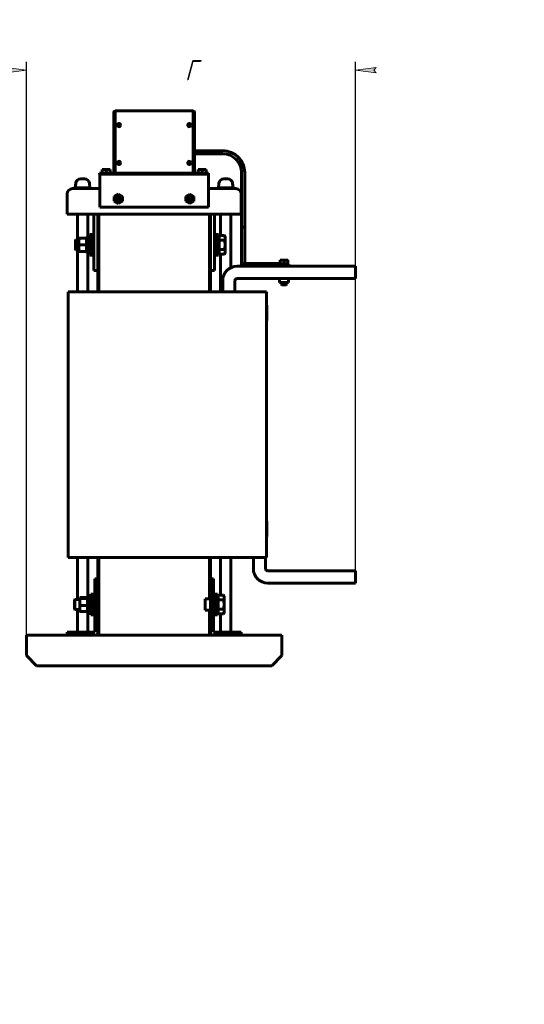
# Model space of a CAD drawing. Header units: millimetres. Extents: x 0 to 297, y 0 to 420.
# Tile 6 of 7: x 174 to 297, y 0 to 241. Entities that reach past the tile are written whole.
import ezdxf

# ---------------------------------------------------------------- set-up
doc = ezdxf.new("R2010")
doc.units = ezdxf.units.MM
doc.linetypes.add('K5LT_BASIC', pattern=[0])
doc.linetypes.add('K5LT_THIN', pattern=[0])
doc.layers.add('Системный слой', color=7, linetype='Continuous')
doc.styles.add('KDIMTEXTSTYLE', font='GOST_AU.SHX', dxfattribs={"width": 0.96, "oblique": 15, "height": 5})
doc.dimstyles.new('KDIMSTYLE (0.25)', dxfattribs={"dimtxt": 5, "dimasz": 1, "dimexe": 2, "dimexo": 0, "dimgap": 1, "dimtad": 1, "dimlfac": 4, "dimtxsty": 'KDIMTEXTSTYLE', "dimsah": 1, "dimcen": 0, "dimdle": 1, "dimadec": 0, "dimazin": 0, "dimtfac": 0.667, "dimtmove": 0, "dimatfit": 3, "dimfxl": 1, "dimtvp": 1, "dimtolj": 1, "dimtzin": 0, "dimarcsym": 0})

# ---------------------------------------------------------------- blocks, each defined once
blk = doc.blocks.new('U57')
at = {"layer": 'Системный слой', "color": 150, "linetype": 'K5LT_BASIC', "lineweight": 60, "true_color": 0x0080ff}
for p, q in [((222.24, 199.58), (222.59, 199.66)), ((222.59, 199.66), (222.6, 199.66)), ((222.6, 199.66), (222.62, 199.67)), ((222.62, 199.67), (222.65, 199.67)), ((222.65, 199.67), (222.72, 199.68)), ((222.72, 199.68), (222.85, 199.7)), ((222.85, 199.7), (223.06, 199.71)), ((223.06, 199.71), (223.07, 199.71)), ((223.07, 199.71), (223.09, 199.71)), ((223.09, 199.71), (223.11, 199.71)), ((223.11, 199.71), (223.17, 199.7)), ((223.17, 199.7), (223.29, 199.7)), ((223.29, 199.7), (223.3, 199.7)), ((223.3, 199.7), (223.31, 199.7)), ((223.31, 199.7), (223.32, 199.69)), ((223.32, 199.69), (223.34, 199.69)), ((223.34, 199.69), (223.38, 199.69)), ((223.38, 199.69), (223.45, 199.68)), ((223.45, 199.68), (223.54, 199.66)), ((223.54, 199.66), (223.55, 199.66)), ((223.55, 199.66), (223.56, 199.66)), ((223.56, 199.66), (223.58, 199.65)), ((223.58, 199.65), (223.63, 199.64)), ((223.63, 199.64), (223.72, 199.62)), ((223.72, 199.62), (223.88, 199.58))]:
    blk.add_line(p, q, dxfattribs=at)
blk = doc.blocks.new('U58')
at = {"layer": 'Системный слой', "color": 150, "linetype": 'K5LT_BASIC', "lineweight": 60, "true_color": 0x0080ff}
for p, q in [((224, 202), (223.57, 202)), ((224.43, 202), (224, 202))]:
    blk.add_line(p, q, dxfattribs=at)
blk = doc.blocks.new('U59')
at = {"layer": 'Системный слой', "color": 150, "linetype": 'K5LT_BASIC', "lineweight": 60, "true_color": 0x0080ff}
for p, q in [((222.2, 199.75), (224, 199.75)), ((224, 199.75), (225.8, 199.75))]:
    blk.add_line(p, q, dxfattribs=at)
blk = doc.blocks.new('U60')
at = {"layer": 'Системный слой', "color": 150, "linetype": 'K5LT_BASIC', "lineweight": 60, "true_color": 0x0080ff}
for p, q in [((224.12, 199.58), (224.66, 199.69)), ((224.66, 199.69), (225.21, 199.69)), ((225.21, 199.69), (225.76, 199.58))]:
    blk.add_line(p, q, dxfattribs=at)
blk = doc.blocks.new('U61')
at = {"layer": 'Системный слой', "color": 150, "linetype": 'K5LT_BASIC', "lineweight": 60, "true_color": 0x0080ff}
for p, q in [((191.5, 100.33), (191.5, 95.53)), ((191.5, 95.53), (191.5, 95.33))]:
    blk.add_line(p, q, dxfattribs=at)
blk = doc.blocks.new('U62')
at = {"layer": 'Системный слой', "color": 150, "linetype": 'K5LT_BASIC', "lineweight": 60, "true_color": 0x0080ff}
for p, q in [((191, 100.33), (191, 95.53)), ((191, 95.53), (191, 95.33))]:
    blk.add_line(p, q, dxfattribs=at)
blk = doc.blocks.new('U63')
at = {"layer": 'Системный слой', "color": 150, "linetype": 'K5LT_BASIC', "lineweight": 60, "true_color": 0x0080ff}
for p, q in [((191.75, 193.33), (185.25, 193.33)), ((227.75, 193.33), (221.25, 193.33))]:
    blk.add_line(p, q, dxfattribs=at)
blk = doc.blocks.new('U64')
at = {"layer": 'Системный слой', "color": 150, "linetype": 'K5LT_BASIC', "lineweight": 60, "true_color": 0x0080ff}
for p, q in [((186.5, 199.58), (193.25, 199.58)), ((219.75, 199.58), (226.5, 199.58))]:
    blk.add_line(p, q, dxfattribs=at)
blk = doc.blocks.new('U65')
at = {"layer": 'Системный слой', "color": 150, "linetype": 'K5LT_BASIC', "lineweight": 60, "true_color": 0x0080ff}
for p, q in [((190.25, 187.84), (190.25, 193.33)), ((190.25, 174.33), (190.25, 183.82)), ((190.25, 99.28), (190.25, 109.33)), ((190.25, 91.08), (190.25, 96.37))]:
    blk.add_line(p, q, dxfattribs=at)
blk = doc.blocks.new('U66')
at = {"layer": 'Системный слой', "color": 150, "linetype": 'K5LT_BASIC', "lineweight": 60, "true_color": 0x0080ff}
for p, q in [((187.75, 187.08), (187.75, 193.33)), ((187.75, 174.33), (187.75, 184.58)), ((187.75, 99.08), (187.75, 109.33)), ((187.75, 91.08), (187.75, 96.58))]:
    blk.add_line(p, q, dxfattribs=at)
blk = doc.blocks.new('U67')
at = {"layer": 'Системный слой', "color": 150, "linetype": 'K5LT_BASIC', "lineweight": 60, "true_color": 0x0080ff}
for p, q in [((220.25, 179.58), (220.25, 174.33)), ((220.25, 109.33), (220.25, 104.08)), ((220.25, 91.58), (220.25, 90.33))]:
    blk.add_line(p, q, dxfattribs=at)
blk = doc.blocks.new('U68')
at = {"layer": 'Системный слой', "color": 150, "linetype": 'K5LT_BASIC', "lineweight": 60, "true_color": 0x0080ff}
for p, q in [((220, 193.33), (220, 174.33)), ((220, 109.33), (220, 99.2)), ((220, 96.45), (220, 90.33))]:
    blk.add_line(p, q, dxfattribs=at)
blk = doc.blocks.new('U69')
at = {"layer": 'Системный слой', "color": 150, "linetype": 'K5LT_BASIC', "lineweight": 60, "true_color": 0x0080ff}
for p, q in [((222, 100.33), (222, 97.83)), ((222, 97.83), (222, 95.33))]:
    blk.add_line(p, q, dxfattribs=at)
blk = doc.blocks.new('U70')
at = {"layer": 'Системный слой', "color": 150, "linetype": 'K5LT_BASIC', "lineweight": 60, "true_color": 0x0080ff}
for p, q in [((221.5, 100.33), (221.5, 97.83)), ((221.5, 97.83), (221.5, 95.33))]:
    blk.add_line(p, q, dxfattribs=at)
blk = doc.blocks.new('U71')
at = {"layer": 'Системный слой', "color": 150, "linetype": 'K5LT_BASIC', "lineweight": 60, "true_color": 0x0080ff}
for p, q in [((188.34, 99.47), (188.33, 99.46)), ((188.33, 99.46), (188.33, 99.46)), ((188.33, 99.46), (188.33, 99.45)), ((188.33, 99.45), (188.33, 99.44)), ((188.35, 99.48), (188.34, 99.47)), ((188.36, 99.49), (188.35, 99.48)), ((188.41, 99.52), (188.36, 99.5)), ((188.36, 99.5), (188.36, 99.5)), ((188.36, 99.5), (188.36, 99.49)), ((188.36, 99.49), (188.36, 99.49)), ((188.47, 99.55), (188.41, 99.52))]:
    blk.add_line(p, q, dxfattribs=at)
blk = doc.blocks.new('U72')
at = {"layer": 'Системный слой', "color": 150, "linetype": 'K5LT_BASIC', "lineweight": 60, "true_color": 0x0080ff}
for p, q in [((191.5, 100.33), (191.5, 95.53)), ((191.5, 95.53), (191.5, 95.33))]:
    blk.add_line(p, q, dxfattribs=at)
blk = doc.blocks.new('U73')
at = {"layer": 'Системный слой', "color": 150, "linetype": 'K5LT_BASIC', "lineweight": 60, "true_color": 0x0080ff}
for p, q in [((187.24, 199.58), (187.59, 199.66)), ((187.59, 199.66), (187.6, 199.66)), ((187.6, 199.66), (187.62, 199.67)), ((187.62, 199.67), (187.65, 199.67)), ((187.65, 199.67), (187.72, 199.68)), ((187.72, 199.68), (187.85, 199.7)), ((187.85, 199.7), (188.06, 199.71)), ((188.06, 199.71), (188.07, 199.71)), ((188.07, 199.71), (188.09, 199.71)), ((188.09, 199.71), (188.11, 199.71)), ((188.11, 199.71), (188.17, 199.7)), ((188.17, 199.7), (188.29, 199.7)), ((188.29, 199.7), (188.3, 199.7)), ((188.3, 199.7), (188.31, 199.7)), ((188.31, 199.7), (188.32, 199.69)), ((188.32, 199.69), (188.34, 199.69)), ((188.34, 199.69), (188.38, 199.69)), ((188.38, 199.69), (188.45, 199.68)), ((188.45, 199.68), (188.54, 199.66)), ((188.54, 199.66), (188.55, 199.66)), ((188.55, 199.66), (188.56, 199.66)), ((188.56, 199.66), (188.58, 199.65)), ((188.58, 199.65), (188.63, 199.64)), ((188.63, 199.64), (188.72, 199.62)), ((188.72, 199.62), (188.88, 199.58))]:
    blk.add_line(p, q, dxfattribs=at)
blk = doc.blocks.new('U74')
at = {"layer": 'Системный слой', "color": 150, "linetype": 'K5LT_BASIC', "lineweight": 60, "true_color": 0x0080ff}
for p, q in [((189, 202), (188.57, 202)), ((189.43, 202), (189, 202))]:
    blk.add_line(p, q, dxfattribs=at)
blk = doc.blocks.new('U75')
at = {"layer": 'Системный слой', "color": 150, "linetype": 'K5LT_BASIC', "lineweight": 60, "true_color": 0x0080ff}
for p, q in [((187.2, 199.75), (189, 199.75)), ((189, 199.75), (190.8, 199.75))]:
    blk.add_line(p, q, dxfattribs=at)
blk = doc.blocks.new('U76')
at = {"layer": 'Системный слой', "color": 150, "linetype": 'K5LT_BASIC', "lineweight": 60, "true_color": 0x0080ff}
for p, q in [((189.12, 199.58), (189.66, 199.69)), ((189.66, 199.69), (190.21, 199.69)), ((190.21, 199.69), (190.76, 199.58))]:
    blk.add_line(p, q, dxfattribs=at)
blk = doc.blocks.new('U77')
at = {"layer": 'Системный слой', "color": 150, "linetype": 'K5LT_BASIC', "lineweight": 60, "true_color": 0x0080ff}
for p, q in [((175.25, 90.33), (185.25, 90.33)), ((192, 90.33), (192.75, 90.33)), ((220.25, 90.33), (221, 90.33)), ((227.75, 90.33), (237.75, 90.33))]:
    blk.add_line(p, q, dxfattribs=at)
blk = doc.blocks.new('U78')
at = {"layer": 'Системный слой', "color": 150, "linetype": 'K5LT_BASIC', "lineweight": 60, "true_color": 0x0080ff}
for p, q in [((225.25, 180.24), (225.25, 193.33)), ((225.25, 91.08), (225.25, 109.33))]:
    blk.add_line(p, q, dxfattribs=at)
blk = doc.blocks.new('U79')
at = {"layer": 'Системный слой', "color": 150, "linetype": 'K5LT_BASIC', "lineweight": 60, "true_color": 0x0080ff}
for p, q in [((222.75, 188.14), (222.75, 193.33)), ((222.75, 174.33), (222.75, 183.52)), ((222.75, 100.14), (222.75, 109.33)), ((222.75, 91.08), (222.75, 95.52))]:
    blk.add_line(p, q, dxfattribs=at)
blk = doc.blocks.new('U80')
at = {"layer": 'Системный слой', "color": 150, "linetype": 'K5LT_BASIC', "lineweight": 60, "true_color": 0x0080ff}
for p, q in [((237.63, 180.79), (237.63, 180.75)), ((237.63, 176.58), (237.63, 176.16))]:
    blk.add_line(p, q, dxfattribs=at)
blk = doc.blocks.new('U81')
at = {"layer": 'Системный слой', "color": 150, "linetype": 'K5LT_BASIC', "lineweight": 60, "true_color": 0x0080ff}
for p, q in [((238.88, 180.79), (238.88, 180.75)), ((238.88, 176.58), (238.88, 176.16))]:
    blk.add_line(p, q, dxfattribs=at)
blk = doc.blocks.new('U82')
at = {"layer": 'Системный слой', "color": 150, "linetype": 'K5LT_BASIC', "lineweight": 60, "true_color": 0x0080ff}
for p, q in [((221.75, 184.87), (221.75, 188.33)), ((221.75, 183.33), (221.75, 184.87))]:
    blk.add_line(p, q, dxfattribs=at)
blk = doc.blocks.new('U83')
at = {"layer": 'Системный слой', "color": 150, "linetype": 'K5LT_BASIC', "lineweight": 60, "true_color": 0x0080ff}
for p, q in [((220, 193.33), (220, 174.33)), ((220, 109.33), (220, 99.2)), ((220, 96.45), (220, 90.33))]:
    blk.add_line(p, q, dxfattribs=at)
blk = doc.blocks.new('U84')
at = {"layer": 'Системный слой', "color": 150, "linetype": 'K5LT_BASIC', "lineweight": 60, "true_color": 0x0080ff}
for p, q in [((193, 193.33), (193, 174.33)), ((193, 109.33), (193, 90.33))]:
    blk.add_line(p, q, dxfattribs=at)
blk = doc.blocks.new('U85')
at = {"layer": 'Системный слой', "color": 150, "linetype": 'K5LT_BASIC', "lineweight": 60, "true_color": 0x0080ff}
for p, q in [((193, 193.33), (193, 174.33)), ((193, 109.33), (193, 90.33))]:
    blk.add_line(p, q, dxfattribs=at)
blk = doc.blocks.new('U86')
at = {"layer": 'Системный слой', "color": 150, "linetype": 'K5LT_BASIC', "lineweight": 60, "true_color": 0x0080ff}
for p, q in [((192.75, 179.58), (192.75, 174.33)), ((192.75, 109.33), (192.75, 90.33))]:
    blk.add_line(p, q, dxfattribs=at)
blk = doc.blocks.new('KDIMARROW_01')
at = {"layer": 'Системный слой'}
blk.add_hatch(color=0, dxfattribs=at).paths.add_polyline_path([(0, 0), (-5, 0.66), (-4.5, 0), (-5, -0.66)])
at = {"layer": 'Системный слой', "color": 0, "linetype": 'K5LT_THIN', "lineweight": 18}
for p, q in [((-4.5, 0), (-5, 0.66)), ((-5, 0.66), (0, 0)), ((0, 0), (-5, -0.66)), ((-5, -0.66), (-4.5, 0)), ((0, 0), (-1, 0))]:
    blk.add_line(p, q, dxfattribs=at)

msp = doc.modelspace()

# ---------------------------------------------------------------- linework, layer by layer
at = {"layer": 'Системный слой', "color": 150, "linetype": 'K5LT_BASIC', "lineweight": 60, "true_color": 0x0080ff}
for p, q in [((196.6254, 203.3775), (196.6254, 218.2275)), ((196.9254, 218.2311), (196.9254, 218.5775)), ((216.0754, 218.5775), (196.9254, 218.5775)), ((196.9254, 218.2311), (196.9254, 203.6275)), ((216.0754, 218.5775), (216.0754, 218.2311)), ((216.0754, 203.6275), (216.0754, 218.2311)), ((216.3754, 218.2275), (216.3754, 203.3775)), ((223.2629, 208.8423), (216.3754, 208.8423)), ((223.2629, 208.8423), (216.3754, 208.8423)), ((223.2629, 208.0923), (216.3754, 208.0923)), ((193.1754, 203.0775), (193.1754, 203.3775)), ((193.1754, 203.3775), (194.4254, 203.3775)), ((194.4254, 203.0775), (193.1754, 203.0775)), ((193.2504, 203.0775), (193.2504, 202.3275)), ((193.7604, 204.2775), (193.7604, 203.3775)), ((193.7604, 204.2775), (194.7504, 204.2775)), ((196.9254, 203.3775), (194.4254, 203.3775)), ((196.6254, 203.0775), (194.4254, 203.0775)), ((194.7504, 204.2775), (195.7404, 204.2775)), ((194.7504, 204.2775), (194.7504, 203.3775)), ((195.7404, 204.2775), (195.7404, 203.3775)), ((216.3754, 203.0775), (196.6254, 203.0775)), ((196.9754, 203.3775), (196.9254, 203.3775)), ((196.9754, 203.3775), (197.1754, 203.3775)), ((197.1754, 203.3775), (215.8254, 203.3775)), ((215.8254, 203.3775), (216.0254, 203.3775)), ((216.0754, 203.3775), (216.0254, 203.3775)), ((218.5754, 203.3775), (216.0754, 203.3775)), ((218.5754, 203.0775), (216.3754, 203.0775)), ((217.2604, 204.2775), (217.2604, 203.3775)), ((217.2604, 204.2775), (218.2504, 204.2775)), ((218.2504, 204.2775), (219.2404, 204.2775)), ((218.2504, 204.2775), (218.2504, 203.3775)), ((218.5754, 203.3775), (219.8254, 203.3775)), ((219.8254, 203.0775), (218.5754, 203.0775)), ((219.2404, 204.2775), (219.2404, 203.3775)), ((219.7504, 203.0775), (219.7504, 202.3275)), ((219.8254, 203.3775), (219.8254, 203.0775)), ((227.8879, 191.8761), (227.8879, 203.4673)), ((228.6379, 191.6868), (228.6379, 203.4673)), ((228.6379, 191.8761), (228.6379, 203.4673)), ((187.3264, 200.8906), (187.2, 199.7525)), ((189.4321, 202.0025), (189.0004, 202.0025)), ((189.0004, 202.0025), (189.4321, 202.0025)), ((190.6745, 200.8906), (190.8009, 199.7525)), ((193.2504, 202.3275), (193.2504, 195.0775)), ((219.7504, 202.3275), (219.7504, 195.0775)), ((222.3264, 200.8906), (222.2, 199.7525)), ((224.4321, 202.0025), (224.0004, 202.0025)), ((224.0004, 202.0025), (224.4321, 202.0025)), ((225.6745, 200.8906), (225.8009, 199.7525)), ((185.2504, 194.5775), (185.2504, 198.3275)), ((187.2036, 199.7525), (187.1254, 199.7074)), ((187.1254, 199.7074), (187.1254, 199.5775)), ((190.7973, 199.7525), (190.8755, 199.7074)), ((190.8754, 199.5775), (190.8754, 199.7074)), ((197.7504, 198.2207), (196.7604, 197.6491)), ((196.7604, 197.6491), (196.7604, 196.506)), ((197.6754, 197.1525), (197.6754, 197.8725)), ((197.8254, 197.8725), (197.6754, 197.8725)), ((198.7404, 197.6491), (197.7504, 198.2207)), ((197.8254, 197.1525), (197.8254, 197.8725)), ((198.7404, 196.506), (198.7404, 197.6491)), ((215.2504, 198.2207), (214.2604, 197.6491)), ((214.2604, 197.6491), (214.2604, 196.506)), ((215.1754, 197.1525), (215.1754, 197.8725)), ((215.3254, 197.8725), (215.1754, 197.8725)), ((216.2404, 197.6491), (215.2504, 198.2207)), ((215.3254, 197.1525), (215.3254, 197.8725)), ((216.2404, 196.506), (216.2404, 197.6491)), ((222.2036, 199.7525), (222.1254, 199.7074)), ((222.1254, 199.7074), (222.1254, 199.5775)), ((225.7973, 199.7525), (225.8755, 199.7074)), ((225.8754, 199.5775), (225.8754, 199.7074)), ((227.7504, 194.5775), (227.7504, 198.3275)), ((196.7604, 196.506), (197.7504, 195.9344)), ((197.6754, 197.1525), (196.9554, 197.1525)), ((196.9554, 197.0025), (196.9554, 197.1525)), ((197.6754, 197.0025), (196.9554, 197.0025)), ((197.5554, 197.0025), (197.5554, 197.1525)), ((197.8254, 197.2725), (197.6754, 197.2725)), ((197.6754, 196.2825), (197.6754, 197.0025)), ((197.8254, 196.8825), (197.6754, 196.8825)), ((197.8254, 196.2825), (197.6754, 196.2825)), ((197.7504, 195.9344), (198.7404, 196.506)), ((198.5454, 197.1525), (197.8254, 197.1525)), ((197.8254, 196.2825), (197.8254, 197.0025)), ((198.5454, 197.0025), (197.8254, 197.0025)), ((197.9454, 197.0025), (197.9454, 197.1525)), ((198.5454, 197.0025), (198.5454, 197.1525)), ((214.2604, 196.506), (215.2504, 195.9344)), ((215.1754, 197.1525), (214.4554, 197.1525)), ((214.4554, 197.0025), (214.4554, 197.1525)), ((215.1754, 197.0025), (214.4554, 197.0025)), ((215.0554, 197.0025), (215.0554, 197.1525)), ((215.3254, 197.2725), (215.1754, 197.2725)), ((215.1754, 196.2825), (215.1754, 197.0025)), ((215.3254, 196.8825), (215.1754, 196.8825)), ((215.3254, 196.2825), (215.1754, 196.2825)), ((215.2504, 195.9344), (216.2404, 196.506)), ((216.0454, 197.1525), (215.3254, 197.1525)), ((215.3254, 196.2825), (215.3254, 197.0025)), ((216.0454, 197.0025), (215.3254, 197.0025)), ((215.4454, 197.0025), (215.4454, 197.1525)), ((216.0454, 197.0025), (216.0454, 197.1525)), ((185.2504, 193.3275), (185.2504, 194.5775)), ((191.7504, 192.5775), (191.7504, 193.3275)), ((191.7504, 193.3275), (192.7504, 193.3275)), ((192.7504, 193.3275), (192.7504, 192.5775)), ((193.0004, 193.3275), (192.7504, 193.3275)), ((220.0004, 193.3275), (193.0004, 193.3275)), ((219.7504, 195.0775), (193.2504, 195.0775)), ((220.2504, 193.3275), (220.0004, 193.3275)), ((220.2504, 192.5775), (220.2504, 193.3275)), ((220.2504, 193.3275), (221.2504, 193.3275)), ((221.2504, 193.3275), (221.2504, 192.5775)), ((227.7504, 194.5775), (227.7504, 193.3275)), ((191.7504, 192.5775), (191.7504, 180.3275)), ((192.7504, 192.5775), (192.7504, 180.3275)), ((220.2504, 192.5775), (220.2504, 180.3275)), ((221.2504, 192.5775), (221.2504, 180.3275)), ((227.8879, 189.9771), (227.8879, 191.8761)), ((228.6379, 189.9771), (228.6379, 191.8761)), ((228.6379, 187.7862), (228.6379, 191.6868)), ((190.7504, 188.3275), (191.2504, 188.3275)), ((190.7504, 188.3275), (190.7504, 183.3275)), ((191.2504, 188.3275), (191.2504, 183.3275)), ((191.2504, 188.3275), (191.7504, 188.3275)), ((191.2504, 188.3275), (191.2504, 183.3275)), ((221.7504, 188.3275), (221.2504, 188.3275)), ((221.7504, 188.3275), (222.2504, 188.3275)), ((221.7504, 188.3275), (221.7504, 183.3275)), ((222.2504, 188.3275), (222.2504, 183.3275)), ((223.7378, 188.1369), (222.4004, 188.1369)), ((222.4004, 186.9822), (222.4004, 188.1369)), ((223.8504, 187.8275), (223.7378, 188.1369)), ((227.8879, 182.1903), (227.8879, 189.9771)), ((228.6379, 182.1903), (228.6379, 189.9771)), ((187.2504, 186.9525), (187.3754, 187.0775)), ((187.2504, 186.9525), (187.2504, 184.7025)), ((187.3754, 187.0775), (187.3754, 184.5775)), ((187.3754, 187.0775), (188.0754, 187.0775)), ((188.0754, 186.64), (188.0754, 187.4525)), ((188.0754, 187.4525), (188.2206, 187.4525)), ((188.0754, 186.64), (188.0754, 185.015)), ((188.2206, 187.4525), (189.9504, 187.4525)), ((188.2206, 185.8275), (189.9504, 185.8275)), ((189.9504, 187.4525), (189.9504, 185.8275)), ((190.1004, 187.2813), (189.9504, 187.2813)), ((189.9504, 185.8275), (189.9504, 184.2025)), ((190.1004, 187.84), (190.1004, 187.8047)), ((190.1004, 187.84), (190.4254, 187.8313)), ((190.1004, 187.8047), (190.1004, 183.815)), ((222.2504, 187.6363), (222.4004, 187.7863)), ((222.4004, 184.6728), (222.4004, 186.9822)), ((223.7378, 186.9822), (222.4004, 186.9822)), ((223.8504, 187.5596), (223.8504, 187.8275)), ((223.8504, 185.8275), (223.8504, 187.5596)), ((223.8504, 184.0955), (223.8504, 185.8275)), ((228.6379, 181.9891), (228.6379, 187.7862)), ((187.2504, 184.7025), (187.3754, 184.5775)), ((187.3754, 184.5775), (188.0754, 184.5775)), ((188.0754, 185.015), (188.0754, 184.2025)), ((188.2206, 184.2025), (188.0754, 184.2025)), ((188.2206, 184.2025), (189.9504, 184.2025)), ((190.1004, 184.3738), (189.9504, 184.3738)), ((190.1004, 183.815), (190.7504, 183.815)), ((190.7504, 183.3275), (191.2504, 183.3275)), ((191.2504, 183.3275), (191.7504, 183.3275)), ((221.7504, 183.3275), (221.2504, 183.3275)), ((221.7504, 183.3275), (222.2504, 183.3275)), ((222.2504, 184.0188), (222.4004, 183.8688)), ((223.7378, 184.6728), (222.4004, 184.6728)), ((222.4004, 183.5181), (222.4004, 184.6728)), ((223.7378, 183.5181), (222.4004, 183.5181)), ((223.8504, 183.8275), (223.7378, 183.5181)), ((223.8504, 183.8275), (223.8504, 184.0955)), ((227.8879, 180.8896), (227.8879, 182.1903)), ((227.8879, 180.8896), (227.8879, 181.08)), ((230.7629, 181.2646), (228.2629, 181.2646)), ((228.6379, 181.2646), (228.6379, 182.1903)), ((228.6379, 181.2646), (228.6379, 181.9891)), ((235.757, 181.2646), (230.7629, 181.2646)), ((237.2779, 181.2646), (235.757, 181.2646)), ((239.553, 180.7512), (236.9478, 180.7512)), ((236.9478, 180.5775), (236.9478, 180.7512)), ((237.0004, 181.0491), (239.5004, 181.0491)), ((237.0004, 180.7887), (237.0004, 181.0491)), ((237.0004, 180.7887), (239.5004, 180.7887)), ((237.7642, 182.0866), (237.2779, 182.0866)), ((237.2779, 182.0866), (237.2779, 182.0318)), ((237.2779, 182.0318), (237.2779, 181.1741)), ((237.2779, 181.1741), (237.7642, 181.1741)), ((237.3904, 181.0491), (237.2779, 181.1741)), ((237.5606, 180.7761), (237.5598, 180.7759)), ((237.5606, 180.7761), (237.6043, 180.7887)), ((238.7367, 182.0866), (237.7642, 182.0866)), ((237.7642, 181.1741), (238.2504, 181.1741)), ((238.2504, 182.0318), (238.2504, 181.1741)), ((238.2504, 181.1741), (238.7367, 181.1741)), ((239.2229, 182.0866), (238.7367, 182.0866)), ((238.7367, 181.1741), (239.2229, 181.1741)), ((238.9088, 180.7887), (238.9517, 180.7761)), ((238.9525, 180.7759), (238.9517, 180.7761)), ((239.1104, 181.0491), (239.2229, 181.1741)), ((239.2229, 182.0318), (239.2229, 182.0866)), ((239.2229, 182.0318), (239.2229, 181.1741)), ((239.5004, 180.7887), (239.5004, 181.0491)), ((239.5531, 180.5775), (239.5531, 180.7512)), ((191.7504, 179.5775), (191.7504, 180.3275)), ((192.7504, 179.5775), (191.7504, 179.5775)), ((192.7504, 180.3275), (192.7504, 179.5775)), ((220.2504, 179.5775), (220.2504, 180.3275)), ((221.2504, 179.5775), (220.2504, 179.5775)), ((221.2504, 180.3275), (221.2504, 179.5775)), ((255.7504, 180.5775), (226.7504, 180.5775)), ((255.7504, 177.5775), (255.7504, 180.5775)), ((223.2504, 177.0775), (223.2504, 174.3275)), ((226.2504, 174.3275), (226.2504, 177.0775)), ((226.7504, 177.5775), (255.7504, 177.5775)), ((237.1254, 176.5775), (237.1254, 177.5775)), ((239.3754, 176.5775), (237.1254, 176.5775)), ((237.7337, 176.0487), (237.6254, 176.1569)), ((237.6254, 176.1569), (238.2504, 176.1569)), ((237.7337, 176.0487), (238.7672, 176.0487)), ((238.2504, 176.1569), (238.8754, 176.1569)), ((238.7672, 176.0487), (238.8754, 176.1569)), ((239.3754, 176.5775), (239.3754, 177.5775)), ((185.5004, 174.3275), (185.5004, 109.3275)), ((185.5004, 174.3275), (190.5004, 174.3275)), ((190.5004, 174.3275), (229.0004, 174.3275)), ((229.0004, 174.3275), (234.0004, 174.3275)), ((234.0004, 174.3275), (234.0004, 109.3275)), ((234.0254, 171.07), (234.0004, 171.07)), ((234.0254, 171.0261), (234.0254, 171.07)), ((234.0254, 171.0261), (234.0004, 171.0261)), ((234.0254, 167.2761), (234.0254, 171.0261)), ((234.0254, 167.2761), (234.0004, 167.2761)), ((234.0254, 118.2937), (234.0004, 118.2937)), ((234.0254, 118.2498), (234.0004, 118.2498)), ((234.0254, 118.2498), (234.0254, 118.2937)), ((234.0254, 114.4998), (234.0254, 118.2498)), ((234.0254, 114.4998), (234.0004, 114.4998)), ((185.5004, 109.3275), (190.5004, 109.3275)), ((190.5004, 109.3275), (229.0004, 109.3275)), ((229.0004, 109.3275), (234.0004, 109.3275)), ((230.7504, 106.5775), (230.7504, 109.3275)), ((233.7504, 109.3275), (233.7504, 106.5775)), ((234.2504, 106.0775), (255.7504, 106.0775)), ((255.7504, 106.0775), (255.7504, 103.0775)), ((192.0004, 104.0775), (192.7504, 104.0775)), ((192.0004, 103.3275), (192.0004, 104.0775)), ((220.2504, 104.0775), (221.0004, 104.0775)), ((220.2504, 104.0775), (220.2504, 103.3275)), ((221.0004, 104.0775), (221.0004, 103.3275)), ((192.0004, 91.0775), (192.0004, 103.3275)), ((192.7504, 103.3275), (192.7504, 91.0775)), ((220.2504, 103.3275), (220.2504, 92.3275)), ((221.0004, 103.3275), (221.0004, 92.3275)), ((255.7504, 103.0775), (234.2504, 103.0775)), ((187.0004, 98.9525), (187.1254, 99.0775)), ((187.0004, 98.9525), (187.0004, 96.7025)), ((187.1254, 99.0775), (187.1254, 96.5775)), ((187.1254, 99.0775), (188.3254, 99.0775)), ((188.3254, 99.4525), (188.3323, 99.4644)), ((188.3254, 99.4525), (188.3254, 99.4408)), ((188.3254, 99.4408), (188.3254, 98.4653)), ((188.4706, 99.5534), (190.2004, 99.5534)), ((188.4706, 99.3282), (190.2004, 99.3282)), ((190.2004, 99.5534), (190.2004, 99.3282)), ((190.2004, 99.3282), (190.2004, 97.6024)), ((190.3504, 99.2813), (190.2004, 99.2813)), ((190.3504, 99.84), (191.0004, 99.84)), ((190.3504, 99.84), (190.3504, 95.815)), ((191.0004, 100.3275), (191.5004, 100.3275)), ((191.5004, 100.3275), (192.0004, 100.3275)), ((219.0004, 99.2025), (220.2504, 99.2025)), ((219.0004, 96.4525), (219.0004, 99.2025)), ((221.0004, 100.3275), (221.5004, 100.3275)), ((221.5004, 100.3275), (222.0004, 100.3275)), ((221.5004, 100.3275), (221.5004, 95.3275)), ((222.0004, 99.6363), (222.1504, 99.7863)), ((223.4878, 100.1369), (222.1504, 100.1369)), ((222.1504, 98.9822), (222.1504, 100.1369)), ((222.1504, 96.6728), (222.1504, 98.9822)), ((223.4878, 98.9822), (222.1504, 98.9822)), ((223.6004, 99.8275), (223.4878, 100.1369)), ((223.6004, 99.5596), (223.6004, 99.8275)), ((223.6004, 97.8275), (223.6004, 99.5596)), ((187.0004, 96.7025), (187.1254, 96.5775)), ((187.1254, 96.5775), (188.3254, 96.5775)), ((188.3254, 98.4653), (188.3254, 96.852)), ((188.3254, 96.852), (188.3254, 96.2025)), ((188.4706, 97.6024), (190.2004, 97.6024)), ((190.2004, 97.6024), (190.2004, 96.1017)), ((190.3504, 96.3738), (190.2004, 96.3738)), ((219.0004, 96.4525), (220.2504, 96.4525)), ((223.4878, 96.6728), (222.1504, 96.6728)), ((222.1504, 95.5181), (222.1504, 96.6728)), ((223.6004, 96.0955), (223.6004, 97.8275)), ((188.3254, 96.2025), (188.3323, 96.1907)), ((188.4706, 96.1017), (190.2004, 96.1017)), ((190.3504, 95.815), (191.0004, 95.815)), ((191.0004, 95.3275), (191.5004, 95.3275)), ((191.5004, 95.3275), (192.0004, 95.3275)), ((221.0004, 95.3275), (221.5004, 95.3275)), ((221.5004, 95.3275), (222.0004, 95.3275)), ((222.0004, 96.0188), (222.1504, 95.8688)), ((223.4878, 95.5181), (222.1504, 95.5181)), ((223.6004, 95.8275), (223.4878, 95.5181)), ((223.6004, 95.8275), (223.6004, 96.0955)), ((220.2504, 92.3275), (220.2504, 91.5775)), ((220.2504, 91.5775), (220.2504, 91.0775)), ((220.2504, 91.5775), (221.0004, 91.5775)), ((221.0004, 92.3275), (221.0004, 91.5775)), ((221.0004, 91.0775), (221.0004, 91.5775)), ((175.2504, 89.0775), (175.2504, 90.3275)), ((185.2504, 91.0775), (189.0004, 91.0775)), ((185.2504, 90.3275), (185.2504, 91.0775)), ((189.0004, 90.3275), (185.2504, 90.3275)), ((189.0004, 91.0775), (192.0004, 91.0775)), ((189.0004, 91.0775), (189.0004, 90.3275)), ((192.0004, 90.3275), (189.0004, 90.3275)), ((193.0004, 90.3275), (192.7504, 90.3275)), ((220.0004, 90.3275), (193.0004, 90.3275)), ((220.2504, 90.3275), (220.0004, 90.3275)), ((224.0004, 91.0775), (221.0004, 91.0775)), ((221.0004, 90.3275), (224.0004, 90.3275)), ((224.0004, 91.0775), (227.7504, 91.0775)), ((224.0004, 90.3275), (224.0004, 91.0775)), ((227.7504, 90.3275), (224.0004, 90.3275)), ((227.7504, 91.0775), (227.7504, 90.3275)), ((237.7504, 90.3275), (237.7504, 89.0775)), ((175.2504, 89.0775), (175.2504, 85.3275)), ((237.7504, 89.0775), (237.7504, 85.3275)), ((175.2504, 85.3275), (177.7504, 82.8275)), ((235.2504, 82.8275), (237.7504, 85.3275)), ((235.2504, 82.8275), (177.7504, 82.8275))]:
    msp.add_line(p, q, dxfattribs=at)
for centre, radius in [((197.8754, 215.1275), 0.4), ((215.1254, 215.1275), 0.4), ((197.8754, 205.8775), 0.4), ((215.1254, 205.8775), 0.4), ((197.7504, 197.0775), 0.8856), ((197.7504, 197.0775), 0.8778), ((215.2504, 197.0775), 0.8856), ((215.2504, 197.0775), 0.8778)]:
    msp.add_circle(centre, radius, dxfattribs=at)
for centre, radius, start, end in [((196.9754, 218.2275), 0.35, 98.213211, 180), ((216.0254, 218.2275), 0.35, 0, 81.786789), ((223.2629, 203.4673), 5.375, 0, 90), ((223.2629, 203.4673), 5.375, 359.999996, 90), ((223.2629, 203.4673), 5.375, 360, 90), ((223.2629, 203.4673), 4.625, 0, 90), ((223.2629, 203.4673), 4.625, 360, 90), ((196.6254, 203.3775), 0.3, 270, 0), ((197.1754, 203.6275), 0.25, 180, 270), ((215.8254, 203.6275), 0.25, 270, 360), ((216.3754, 203.3775), 0.3, 180, 270), ((223.2629, 203.4673), 4.625, 359.999996, 7.418904), ((188.5688, 200.7525), 1.25, 89.998247, 173.659808), ((189.4321, 200.7525), 1.25, 6.340192, 90.001753), ((223.5688, 200.7525), 1.25, 89.998247, 173.659808), ((224.4321, 200.7525), 1.25, 6.340192, 90.001753), ((186.5004, 198.3275), 1.25, 90, 180), ((226.5004, 198.3275), 1.25, 0, 90), ((228.2629, 180.8896), 0.375, 90, 236.33174), ((228.2629, 180.8896), 0.375, 180, 236.33174), ((226.7504, 177.0775), 3.5, 90, 180), ((226.7504, 177.0775), 0.5, 90, 180), ((234.2504, 106.5775), 3.5, 180, 270), ((234.2504, 106.5775), 0.5, 180, 270), ((192.0004, 91.0775), 0.75, 270, 0), ((221.0004, 91.0775), 0.75, 180, 270)]:
    msp.add_arc(centre, radius, start, end, dxfattribs=at)
for points, knots in [([(223.7378, 188.1369), (223.7726, 188.0415), (223.801, 187.9457), (223.84, 187.7534), (223.8504, 187.6567), (223.8504, 187.5596)], [0, 0, 0, 0, 0.00232035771, 0.00232035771, 0.00464071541, 0.00464071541, 0.00464071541, 0.00464071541]), ([(227.8879, 189.9771), (227.8879, 189.9871), (227.892, 190.0058), (227.9082, 190.0314), (227.9313, 190.0537), (227.9612, 190.074), (227.9982, 190.0923), (228.0413, 190.108), (228.0885, 190.1206), (228.1394, 190.13), (228.1931, 190.1362), (228.2484, 190.1389), (228.3042, 190.138), (228.3589, 190.1337), (228.4115, 190.1259), (228.4607, 190.1149), (228.5057, 190.1009), (228.5459, 190.084), (228.5797, 190.0646), (228.6062, 190.0435), (228.6247, 190.0217), (228.6355, 189.9994), (228.6379, 189.9845), (228.6379, 189.9771)], [0, 0, 0, 0, 1.4179445, 2.65420834, 3.75552677, 4.88447254, 6.05751634, 7.19727134, 8.32523097, 9.44536709, 10.57385516, 11.71095534, 12.83327677, 13.970407, 15.09939433, 16.22166657, 17.34734051, 18.48746454, 19.65147797, 20.78055815, 21.88396274, 22.9459119, 24, 24, 24, 24]), ([(188.2206, 187.4525), (188.1763, 187.3196), (188.1398, 187.1857), (188.0893, 186.9152), (188.0754, 186.7785), (188.0754, 186.64)], [0.00000023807, 0.00000023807, 0.00000023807, 0.00000023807, 0.00189883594, 0.00189883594, 0.0037974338, 0.0037974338, 0.0037974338, 0.0037974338]), ([(188.0754, 186.64), (188.0754, 186.5711), (188.0789, 186.5018), (188.0921, 186.3648), (188.102, 186.2968), (188.1399, 186.0938), (188.1764, 185.9601), (188.2206, 185.8275)], [0.0037974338, 0.0037974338, 0.0037974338, 0.0037974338, 0.00474318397, 0.00474318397, 0.00568893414, 0.00568893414, 0.00758043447, 0.00758043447, 0.00758043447, 0.00758043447]), ([(188.2206, 185.8275), (188.1763, 185.6946), (188.1398, 185.5607), (188.0893, 185.2902), (188.0754, 185.1535), (188.0754, 185.015)], [0.00000023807, 0.00000023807, 0.00000023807, 0.00000023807, 0.00189883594, 0.00189883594, 0.0037974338, 0.0037974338, 0.0037974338, 0.0037974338]), ([(223.8504, 187.5596), (223.8504, 187.4625), (223.84, 187.3658), (223.801, 187.1735), (223.7726, 187.0777), (223.7378, 186.9822)], [0, 0, 0, 0, 0.00232035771, 0.00232035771, 0.00464071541, 0.00464071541, 0.00464071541, 0.00464071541]), ([(223.7378, 186.9822), (223.7726, 186.7914), (223.801, 186.5998), (223.84, 186.2151), (223.8504, 186.0218), (223.8504, 185.8275)], [0, 0, 0, 0, 0.00232035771, 0.00232035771, 0.00464071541, 0.00464071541, 0.00464071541, 0.00464071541]), ([(223.8504, 185.8275), (223.8504, 185.6333), (223.84, 185.44), (223.801, 185.0553), (223.7726, 184.8637), (223.7378, 184.6728)], [0, 0, 0, 0, 0.00232035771, 0.00232035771, 0.00464071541, 0.00464071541, 0.00464071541, 0.00464071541]), ([(188.0754, 185.015), (188.0754, 184.9461), (188.0789, 184.8768), (188.0921, 184.7398), (188.102, 184.6718), (188.1399, 184.4688), (188.1764, 184.3351), (188.2206, 184.2025)], [0.0037974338, 0.0037974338, 0.0037974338, 0.0037974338, 0.00474318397, 0.00474318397, 0.00568893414, 0.00568893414, 0.00758043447, 0.00758043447, 0.00758043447, 0.00758043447]), ([(223.7378, 184.6728), (223.7726, 184.5774), (223.801, 184.4816), (223.84, 184.2893), (223.8504, 184.1926), (223.8504, 184.0955)], [0, 0, 0, 0, 0.00232035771, 0.00232035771, 0.00464071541, 0.00464071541, 0.00464071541, 0.00464071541]), ([(223.8504, 184.0955), (223.8504, 183.9984), (223.84, 183.9017), (223.801, 183.7093), (223.7726, 183.6136), (223.7378, 183.5181)], [0, 0, 0, 0, 0.00232035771, 0.00232035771, 0.00464071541, 0.00464071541, 0.00464071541, 0.00464071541]), ([(237.5598, 180.7759), (237.5504, 180.7732), (237.5404, 180.7706), (237.5297, 180.7681), (237.519, 180.7656), (237.5077, 180.7631), (237.4959, 180.7607), (237.4883, 180.7591), (237.4804, 180.7575), (237.4643, 180.7544), (237.4559, 180.7528), (237.4474, 180.7512)], [0, 0, 0, 0, 0.304687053, 0.304687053, 0.304687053, 0.609347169, 0.609347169, 0.609347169, 0.804503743, 0.804503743, 1, 1, 1, 1]), ([(237.7642, 182.0866), (237.8034, 182.0866), (237.8828, 182.0842), (238.0452, 182.07), (238.1678, 182.0492), (238.2504, 182.0318)], [0, 0, 0, 0, 1.43982278, 2.9163482, 6, 6, 6, 6]), ([(238.2504, 182.0318), (238.3244, 182.0474), (238.4387, 182.0673), (238.6009, 182.0834), (238.689, 182.0866), (238.7367, 182.0866)], [0, 0, 0, 0, 2.76213935, 4.24990121, 6, 6, 6, 6]), ([(188.3254, 99.4408), (188.3254, 99.4312), (188.3289, 99.4217), (188.3421, 99.4027), (188.352, 99.3932), (188.3899, 99.3651), (188.4264, 99.3466), (188.4706, 99.3282)], [0.0037974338, 0.0037974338, 0.0037974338, 0.0037974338, 0.00474318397, 0.00474318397, 0.00568893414, 0.00568893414, 0.00758043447, 0.00758043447, 0.00758043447, 0.00758043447]), ([(188.4706, 99.3282), (188.4265, 99.1879), (188.3896, 99.0441), (188.3391, 98.756), (188.3254, 98.6111), (188.3254, 98.4653)], [0.00669544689, 0.00669544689, 0.00669544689, 0.00669544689, 0.00859368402, 0.00859368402, 0.01049192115, 0.01049192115, 0.01049192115, 0.01049192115]), ([(223.4878, 100.1369), (223.5226, 100.0415), (223.551, 99.9457), (223.59, 99.7534), (223.6004, 99.6567), (223.6004, 99.5596)], [0, 0, 0, 0, 0.00232035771, 0.00232035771, 0.00464071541, 0.00464071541, 0.00464071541, 0.00464071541]), ([(223.6004, 99.5596), (223.6004, 99.4625), (223.59, 99.3658), (223.551, 99.1735), (223.5226, 99.0777), (223.4878, 98.9822)], [0, 0, 0, 0, 0.00232035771, 0.00232035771, 0.00464071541, 0.00464071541, 0.00464071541, 0.00464071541]), ([(223.4878, 98.9822), (223.5226, 98.7914), (223.551, 98.5998), (223.59, 98.2151), (223.6004, 98.0218), (223.6004, 97.8275)], [0, 0, 0, 0, 0.00232035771, 0.00232035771, 0.00464071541, 0.00464071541, 0.00464071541, 0.00464071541]), ([(188.3254, 98.4653), (188.3254, 98.3194), (188.3394, 98.1715), (188.3903, 97.8833), (188.4268, 97.7419), (188.4706, 97.6024)], [0.01049192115, 0.01049192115, 0.01049192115, 0.01049192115, 0.01239128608, 0.01239128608, 0.01429065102, 0.01429065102, 0.01429065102, 0.01429065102]), ([(188.4706, 97.6024), (188.4263, 97.4796), (188.3898, 97.356), (188.3393, 97.1061), (188.3254, 96.9799), (188.3254, 96.852)], [0.00000023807, 0.00000023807, 0.00000023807, 0.00000023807, 0.00189883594, 0.00189883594, 0.0037974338, 0.0037974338, 0.0037974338, 0.0037974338]), ([(188.3254, 96.852), (188.3254, 96.7884), (188.3289, 96.7244), (188.3421, 96.5979), (188.352, 96.535), (188.3899, 96.3476), (188.4264, 96.2241), (188.4706, 96.1017)], [0.0037974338, 0.0037974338, 0.0037974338, 0.0037974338, 0.00474318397, 0.00474318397, 0.00568893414, 0.00568893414, 0.00758043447, 0.00758043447, 0.00758043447, 0.00758043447]), ([(223.6004, 97.8275), (223.6004, 97.6333), (223.59, 97.44), (223.551, 97.0553), (223.5226, 96.8637), (223.4878, 96.6728)], [0, 0, 0, 0, 0.00232035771, 0.00232035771, 0.00464071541, 0.00464071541, 0.00464071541, 0.00464071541]), ([(223.4878, 96.6728), (223.5226, 96.5774), (223.551, 96.4816), (223.59, 96.2893), (223.6004, 96.1926), (223.6004, 96.0955)], [0, 0, 0, 0, 0.00232035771, 0.00232035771, 0.00464071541, 0.00464071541, 0.00464071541, 0.00464071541]), ([(188.4706, 96.1017), (188.4294, 96.1188), (188.3859, 96.1406), (188.3476, 96.1704), (188.3368, 96.1828), (188.3323, 96.1907)], [0, 0, 0, 0, 3.51339861, 4.4278889, 6, 6, 6, 6]), ([(223.6004, 96.0955), (223.6004, 95.9984), (223.59, 95.9017), (223.551, 95.7093), (223.5226, 95.6136), (223.4878, 95.5181)], [0, 0, 0, 0, 0.00232035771, 0.00232035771, 0.00464071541, 0.00464071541, 0.00464071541, 0.00464071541])]:
    msp.add_open_spline(points, degree=3, knots=knots, dxfattribs=at)
msp.add_rational_spline([(190.7504, 187.84), (190.5322, 187.84), (190.3149, 187.8282), (190.1004, 187.8047)], [1, 0.99707023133, 0.99707023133, 1], degree=3, dxfattribs=at)
for points in [[(237.2779, 182.0318), (237.4387, 182.0656), (237.6006, 182.0866), (237.7642, 182.0866)], [(238.7367, 182.0866), (238.9003, 182.0866), (239.0622, 182.0656), (239.2229, 182.0318)], [(239.0632, 180.7512), (239.0201, 180.7593), (238.9827, 180.7671), (238.9525, 180.7759)]]:
    msp.add_open_spline(points, degree=3, dxfattribs=at)

# ---------------------------------------------------------------- block references
at = {"layer": 'Системный слой'}
for name in ['U74', 'U58', 'U64', 'U75', 'U73', 'U76', 'U59', 'U57', 'U60', 'U63', 'U66', 'U65', 'U84', 'U85', 'U68', 'U83', 'U79', 'U78', 'U82', 'U80', 'U81', 'U86', 'U67', 'U71', 'U62', 'U61', 'U72', 'U70', 'U69', 'U77']:
    msp.add_blockref(name, (0, 0), dxfattribs=at)

# ---------------------------------------------------------------- dimensions: what is measured, and where the dimension line sits
at = {"layer": 'Системный слой', "color": 7}
msp.add_linear_dim(base=(175.2504, 228.5775), p1=(255.7504, 106.0775), p2=(175.2504, 89.0775), location=(215.5004, 228.5775), text='\\H5.0;\\W0.965;\\Q15;\\H5.0;\\W0.965;\\Q15;\\Q15;Г', dimstyle='KDIMSTYLE (0.25)', override={"dimexo": 0, "dimblk1": 'KDIMARROW_01', "dimblk2": 'KDIMARROW_01', "dimse1": 0, "dimse2": 0, "dimclrt": 7, "dimtolj": 1}, dxfattribs=at).render()

doc.saveas('drawing.dxf')
